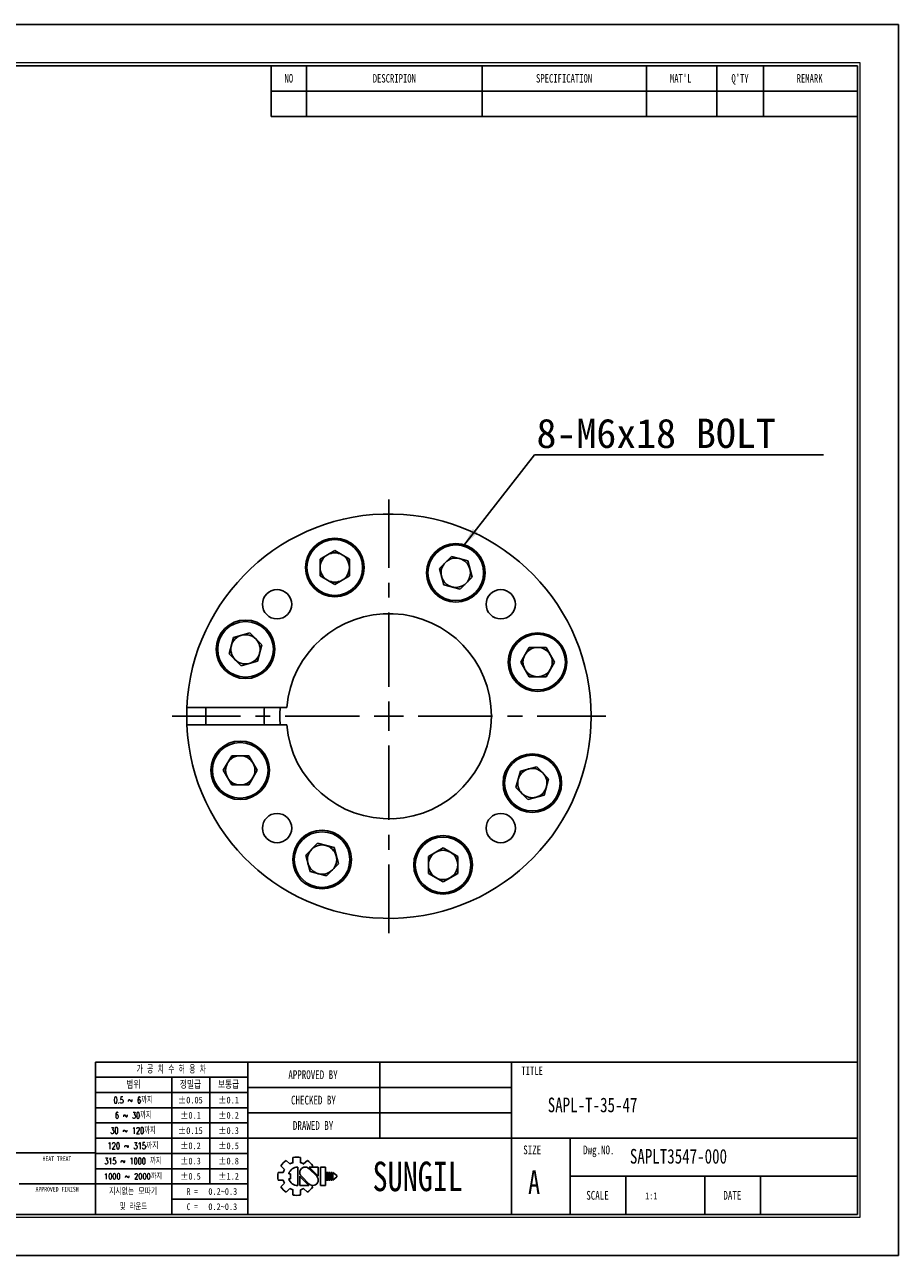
# Model space of a CAD drawing. Header units: millimetres. Extents: x 0 to 297, y 0 to 210.
# Tile 2 of 2: x 148 to 297, y 0 to 210. Entities that reach past the tile are written whole.
import ezdxf
from ezdxf.enums import TextEntityAlignment as Align

# ---------------------------------------------------------------- set-up
doc = ezdxf.new("R2010")
doc.units = ezdxf.units.MM
doc.header["$PDSIZE"] = -1
doc.linetypes.add('CENTERX2', pattern=[20.32, 12.7, -2.54, 2.54, -2.54])
doc.layers.add('문자', color=7, linetype='Continuous')
doc.layers.add('중심선', color=1, linetype='CENTERX2')
doc.layers.add('치수선', color=5, linetype='Continuous', lineweight=15)
doc.styles.add('SLDTEXTSTYLE0', font='TXT', dxfattribs={"width": 0.75})
doc.styles.add('SLDTEXTSTYLE1', font='TXT', dxfattribs={"width": 0.634615, "bigfont": 'bigfont'})
doc.styles.add('SLDTEXTSTYLE2', font='TXT', dxfattribs={"width": 0.75, "bigfont": 'bigfont'})
doc.styles.add('SLDTEXTSTYLE3', font='TXT', dxfattribs={"width": 0.694444, "bigfont": 'bigfont'})
doc.styles.add('SLDTEXTSTYLE4', font='TXT', dxfattribs={"width": 0.6875, "bigfont": 'bigfont'})
doc.styles.add('SLDTEXTSTYLE5', font='TXT', dxfattribs={"width": 0.7, "bigfont": 'bigfont'})
doc.styles.add('SLDTEXTSTYLE6', font='TXT', dxfattribs={"width": 0.692308, "bigfont": 'bigfont'})
doc.styles.add('SLDTEXTSTYLE7', font='TXT', dxfattribs={"width": 0.666667})
doc.dimstyles.new('SLDDIMSTYLE1', dxfattribs={"dimtxt": 0.18, "dimasz": 3.302, "dimexe": 0, "dimexo": 0.0625, "dimgap": 0, "dimtad": 0, "dimtih": 1, "dimtoh": 1, "dimdec": 0, "dimrnd": 1e-09, "dimzin": 0, "dimdsep": 46, "dimtxsty": 'Standard', "dimsah": 1, "dimcen": 0.09, "dimadec": 0, "dimazin": 0, "dimtfac": 3.302, "dimtdec": 0, "dimtofl": 0, "dimtmove": 0, "dimatfit": 3, "dimfxl": 1, "dimfrac": 2, "dimtolj": 1, "dimtzin": 0, "dimarcsym": 0})

# ---------------------------------------------------------------- blocks, each defined once
blk = doc.blocks.new('AAAA')
at = {"color": 250, "true_color": 0x191924}
for p, q in [((-298.87, 124.28), (-595.87, 124.28)), ((-298.87, -85.72), (-298.87, 124.28)), ((-595.87, -85.72), (-298.87, -85.72))]:
    blk.add_line(p, q, dxfattribs=at)
at = {"lineweight": 0}
for p, q in [((-305.37, 117.78), (-585.87, 117.78)), ((-305.37, -79.22), (-305.37, 117.78)), ((-585.87, -79.22), (-305.37, -79.22))]:
    blk.add_line(p, q, dxfattribs=at)
for p, q in [((-305.87, 117.28), (-585.37, 117.28)), ((-405.87, 117.28), (-405.87, 108.62)), ((-399.87, 117.28), (-399.87, 108.62)), ((-369.87, 117.28), (-369.87, 108.62)), ((-341.87, 117.28), (-341.87, 108.62)), ((-329.87, 117.28), (-329.87, 108.62)), ((-321.87, 117.28), (-321.87, 108.62)), ((-305.87, -78.72), (-305.87, 117.28)), ((-405.87, 112.95), (-305.87, 112.95)), ((-405.87, 108.62), (-305.87, 108.62)), ((-305.87, -52.72), (-435.87, -52.72)), ((-435.87, -52.72), (-435.87, -78.72)), ((-409.87, -52.72), (-409.87, -78.72)), ((-387.37, -52.72), (-387.37, -65.72)), ((-364.87, -52.72), (-364.87, -78.72)), ((-409.87, -55.32), (-435.87, -55.32)), ((-422.87, -55.32), (-422.87, -78.72)), ((-416.37, -55.32), (-416.37, -73.52)), ((-409.87, -57.92), (-435.87, -57.92)), ((-364.87, -57.05), (-409.87, -57.05)), ((-409.87, -60.52), (-435.87, -60.52)), ((-364.87, -61.38), (-409.87, -61.38)), ((-409.87, -63.12), (-435.87, -63.12)), ((-409.87, -65.72), (-435.87, -65.72)), ((-305.87, -65.72), (-409.87, -65.72)), ((-354.87, -65.72), (-354.87, -78.72)), ((-435.87, -68.22), (-533.87, -68.22)), ((-409.87, -68.32), (-435.87, -68.32)), ((-402.17, -69.02), (-402.17, -69.9)), ((-400.87, -69.02), (-400.87, -69.9)), ((-409.87, -70.92), (-435.87, -70.92)), ((-404.24, -70.42), (-403.62, -71.04)), ((-403.32, -69.5), (-402.7, -70.12)), ((-401.37, -70.64), (-401.37, -73.79)), ((-400.35, -70.12), (-399.72, -69.5)), ((-398.13, -72.22), (-399.46, -70.88)), ((-397.85, -72.19), (-399.4, -70.64)), ((-399.4, -70.64), (-397.85, -70.64)), ((-399.03, -70.64), (-398.81, -70.42)), ((-397.85, -70.64), (-397.85, -72.22)), ((-397.48, -70.64), (-397.48, -73.79)), ((-397.48, -70.64), (-396.61, -70.64)), ((-396.61, -70.64), (-396.61, -73.79)), ((-404.71, -71.57), (-403.84, -71.57)), ((-404.71, -71.57), (-403.84, -71.57)), ((-404.71, -72.86), (-403.84, -72.86)), ((-404.24, -74.01), (-403.62, -73.39)), ((-402.89, -71.78), (-402.59, -71.78)), ((-402.89, -72.65), (-402.59, -72.65)), ((-402.59, -71.78), (-402.59, -72.65)), ((-401.01, -72.22), (-401.01, -73.79)), ((-401.01, -72.24), (-399.45, -73.79)), ((-400.73, -72.22), (-399.39, -73.55)), ((-396.46, -71.57), (-396.46, -72.86)), ((-396.46, -71.57), (-396.24, -71.57)), ((-396.46, -72.86), (-396.24, -72.86)), ((-396.24, -71.57), (-396.24, -72.86)), ((-396.09, -71.57), (-396.09, -72.86)), ((-396.09, -71.57), (-395.88, -71.57)), ((-396.09, -72.86), (-395.88, -72.86)), ((-395.88, -71.57), (-395.88, -72.86)), ((-395.72, -71.57), (-395.72, -72.86)), ((-395.72, -71.57), (-395.51, -71.57)), ((-395.72, -72.86), (-395.51, -72.86)), ((-395.51, -71.57), (-395.51, -72.86)), ((-395.36, -71.57), (-395.36, -72.86)), ((-395.36, -71.57), (-394.71, -72.11)), ((-394.71, -72.32), (-395.36, -72.86)), ((-394.71, -72.11), (-394.71, -72.22)), ((-394.71, -72.11), (-394.71, -72.32)), ((-394.71, -72.22), (-394.71, -72.32)), ((-305.87, -72.22), (-354.87, -72.22)), ((-345.37, -72.22), (-345.37, -78.72)), ((-331.87, -72.22), (-331.87, -78.72)), ((-322.37, -72.22), (-322.37, -78.72)), ((-448.87, -73.52), (-435.87, -73.52)), ((-409.87, -73.52), (-435.87, -73.52)), ((-403.32, -74.93), (-402.7, -74.31)), ((-402.17, -74.53), (-402.17, -75.41)), ((-401.01, -73.79), (-399.45, -73.79)), ((-400.87, -74.53), (-400.87, -75.41)), ((-400.35, -74.31), (-399.72, -74.93)), ((-399.08, -73.74), (-398.81, -74.01)), ((-397.48, -73.79), (-396.61, -73.79)), ((-409.87, -76.12), (-422.87, -76.12)), ((-585.37, -78.72), (-305.87, -78.72))]:
    blk.add_line(p, q)
for centre, radius, start, end in [((-401.52, -72.22), 3.26, 78.4943, 101.5057), ((-401.52, -72.22), 3.26, 123.4943, 146.5057), ((-401.52, -72.22), 2.4, 150.6872, 164.3128), ((-401.37, -72.22), 1.58, 90, 164.0671), ((-401.52, -72.22), 2.4, 105.6872, 119.3128), ((-400.09, -71.56), 0.919, 43.2202, 225.8282), ((-401.52, -72.22), 2.4, 60.6872, 74.3128), ((-401.52, -72.22), 3.26, 33.4943, 56.5057), ((-401.52, -72.22), 3.26, 168.4943, 191.5057), ((-401.52, -72.22), 2.4, 195.6872, 209.3128), ((-401.37, -72.22), 1.58, 195.9329, 270), ((-398.77, -72.87), 0.919, 223.2202, 45.8282), ((-401.52, -72.22), 3.26, 213.4943, 236.5057), ((-401.52, -72.22), 2.4, 240.6872, 254.3128), ((-401.52, -72.22), 3.26, 258.4943, 281.5057), ((-401.52, -72.22), 2.4, 285.6872, 299.3128), ((-401.52, -72.22), 3.26, 303.4943, 326.5057)]:
    blk.add_arc(centre, radius, start, end)
for p in [(-387.37, -57.05), (-387.37, -61.38)]:
    blk.add_point(p)
at = {"color": 250, "true_color": 0x191924, "width": 0.75}
for tag, height, style, p in [('TITLE', 2.5, 'SLDTEXTSTYLE2', (-358.7, -62.04)), ('도번', 2.5, 'SLDTEXTSTYLE2', (-344.69, -70.81)), ('필렛', 1.15, 'SLDTEXTSTYLE0', (-416.62, -75.73)), ('SCALE', 1.2, 'SLDTEXTSTYLE0', (-342.09, -76.51)), ('DATE', 1.2, 'SLDTEXTSTYLE0', (-318.85, -76.56)), ('모따기', 1.15, 'SLDTEXTSTYLE0', (-416.62, -78.33))]:
    blk.add_attdef(tag, text='', height=height, dxfattribs=dict(at, style=style)).set_placement(p, align=Align.BOTTOM_LEFT)
at = {"layer": '문자', "attachment_point": 2}
for s, insert, char_height, style in [('NO', (-402.88, 115.84), 1.444, 'SLDTEXTSTYLE0'), ('DESCRIPION', (-384.88, 115.84), 1.444, 'SLDTEXTSTYLE0'), ('SPECIFICATION', (-355.91, 115.84), 1.444, 'SLDTEXTSTYLE0'), ("MAT'L", (-336.01, 115.84), 1.444, 'SLDTEXTSTYLE0'), ("Q'TY", (-325.89, 115.84), 1.444, 'SLDTEXTSTYLE0'), ('REMARK', (-314.02, 115.84), 1.444, 'SLDTEXTSTYLE0'), ('가 공 치 수 허 용 차', (-422.94, -53.37), 1.3, 'SLDTEXTSTYLE1'), ('APPROVED BY', (-398.76, -54.14), 1.5, 'SLDTEXTSTYLE0'), ('TITLE', (-361.36, -53.5), 1.444, 'SLDTEXTSTYLE0'), ('범위', (-429.4, -56), 1.25, 'SLDTEXTSTYLE2'), ('정밀급', (-419.66, -56), 1.25, 'SLDTEXTSTYLE2'), ('보통급', (-413.16, -56), 1.25, 'SLDTEXTSTYLE2'), ('0.5 ~ 6까지', (-429.45, -58.67), 1.1, 'SLDTEXTSTYLE3'), ('±0.05', (-419.68, -58.64), 1.15, 'SLDTEXTSTYLE0'), ('±0.1', (-413.16, -58.64), 1.15, 'SLDTEXTSTYLE0'), ('CHECKED BY', (-398.68, -58.47), 1.5, 'SLDTEXTSTYLE0'), ('6 ~ 30까지', (-429.43, -61.27), 1.1, 'SLDTEXTSTYLE4'), ('±0.1', (-419.66, -61.24), 1.15, 'SLDTEXTSTYLE0'), ('±0.2', (-413.16, -61.24), 1.15, 'SLDTEXTSTYLE0'), ('DRAWED BY', (-398.74, -62.8), 1.5, 'SLDTEXTSTYLE0'), ('30 ~ 120까지', (-429.46, -63.87), 1.1, 'SLDTEXTSTYLE5'), ('±0.15', (-419.68, -63.84), 1.15, 'SLDTEXTSTYLE0'), ('±0.3', (-413.16, -63.84), 1.15, 'SLDTEXTSTYLE0'), ('120 ~ 315까지', (-429.47, -66.47), 1.1, 'SLDTEXTSTYLE2'), ('±0.2', (-419.66, -66.44), 1.15, 'SLDTEXTSTYLE0'), ('±0.5', (-413.16, -66.44), 1.15, 'SLDTEXTSTYLE0'), ('SIZE', (-361.35, -66.97), 1.5, 'SLDTEXTSTYLE0'), ('Dwg.NO.', (-349.99, -66.97), 1.5, 'SLDTEXTSTYLE0'), ('HEAT TREAT', (-442.45, -68.82), 0.8, 'SLDTEXTSTYLE0'), ('315 ~ 1000 까지', (-429.48, -69.07), 1.1, 'SLDTEXTSTYLE6'), ('±0.3', (-419.66, -69.04), 1.15, 'SLDTEXTSTYLE0'), ('±0.8', (-413.16, -69.04), 1.15, 'SLDTEXTSTYLE0'), ('SUNGIL', (-380.89, -69.72), 5.032, 'SLDTEXTSTYLE0'), ('A', (-361.03, -71.23), 4, 'SLDTEXTSTYLE0'), ('1000 ~ 2000까지', (-429.47, -71.73), 0.99, 'SLDTEXTSTYLE2'), ('±0.5', (-419.66, -71.64), 1.15, 'SLDTEXTSTYLE0'), ('±1.2', (-413.16, -71.64), 1.15, 'SLDTEXTSTYLE0'), ('APPROVED FINISH', (-442.42, -74.02), 0.8, 'SLDTEXTSTYLE0'), ('지시없는 모따기', (-429.45, -74.27), 1.1, 'SLDTEXTSTYLE2'), ('R =', (-419.36, -74.24), 1.15, 'SLDTEXTSTYLE7'), ('SCALE', (-350.21, -74.72), 1.5, 'SLDTEXTSTYLE0'), ('DATE', (-327.2, -74.72), 1.5, 'SLDTEXTSTYLE0'), ('및 라운드', (-429.41, -76.87), 1.1, 'SLDTEXTSTYLE5'), ('C =', (-419.36, -76.84), 1.15, 'SLDTEXTSTYLE7')]:
    blk.add_mtext(s, dxfattribs=dict(at, insert=insert, char_height=char_height, style=style))
blk = doc.blocks.new('SW_NOTE_0')
at = {"layer": '문자', "color": 0}
blk.add_line((49.3, 0), (0, 0), dxfattribs=at)
at = {"layer": '문자', "color": 0, "insert": (0.35, 6.15), "char_height": 5, "attachment_point": 1}
blk.add_mtext('{\\C3;8-M6x18 BOLT}', dxfattribs=at)
blk = doc.blocks.new('SW_CENTERMARKSYMBOL_0')
at = {"layer": '중심선', "color": 0}
for p, q in [((0, 5), (0, 37)), ((0, 0), (0, 2.5)), ((-5, 0), (-37, 0)), ((0, 0), (-2.5, 0)), ((0, 0), (0, -2.5)), ((0, 0), (2.5, 0)), ((5, 0), (37, 0)), ((0, -5), (0, -37))]:
    blk.add_line(p, q, dxfattribs=at)

msp = doc.modelspace()

# ---------------------------------------------------------------- linework, layer by layer
for p, q in [((198.365, 118.874), (200.865, 120.317)), ((200.865, 120.317), (203.365, 118.874)), ((198.365, 115.987), (198.365, 118.874)), ((203.365, 118.874), (203.365, 115.987)), ((218.722, 117.276), (220.763, 119.318)), ((220.763, 119.318), (223.551, 118.57)), ((223.551, 118.57), (224.298, 115.782)), ((200.865, 114.544), (198.365, 115.987)), ((203.365, 115.987), (200.865, 114.544)), ((219.469, 114.488), (218.722, 117.276)), ((224.298, 115.782), (222.257, 113.741)), ((222.257, 113.741), (219.469, 114.488)), ((182.841, 102.722), (183.588, 105.511)), ((183.588, 105.511), (186.376, 106.258)), ((186.376, 106.258), (188.417, 104.217)), ((188.417, 104.217), (187.67, 101.428)), ((232.584, 101.293), (234.028, 103.793)), ((234.028, 103.793), (236.914, 103.793)), ((236.914, 103.793), (238.358, 101.293)), ((184.882, 100.681), (182.841, 102.722)), ((187.67, 101.428), (184.882, 100.681)), ((234.028, 98.793), (232.584, 101.293)), ((238.358, 101.293), (236.914, 98.793)), ((236.914, 98.793), (234.028, 98.793)), ((175.632, 93.559), (192.664, 93.559)), ((192.664, 90.559), (175.632, 90.559)), ((181.841, 82.824), (183.284, 85.324)), ((183.284, 85.324), (186.171, 85.324)), ((186.171, 85.324), (187.614, 82.824)), ((183.284, 80.324), (181.841, 82.824)), ((187.614, 82.824), (186.171, 80.324)), ((231.781, 79.901), (232.528, 82.689)), ((232.528, 82.689), (235.317, 83.437)), ((235.317, 83.437), (237.358, 81.395)), ((186.171, 80.324), (183.284, 80.324)), ((233.822, 77.86), (231.781, 79.901)), ((237.358, 81.395), (236.611, 78.607)), ((236.611, 78.607), (233.822, 77.86)), ((195.9, 68.336), (197.941, 70.377)), ((197.941, 70.377), (200.73, 69.63)), ((200.73, 69.63), (201.477, 66.841)), ((216.834, 68.131), (219.334, 69.574)), ((219.334, 69.574), (221.834, 68.131)), ((196.647, 65.547), (195.9, 68.336)), ((216.834, 65.244), (216.834, 68.131)), ((221.834, 68.131), (221.834, 65.244)), ((199.436, 64.8), (196.647, 65.547)), ((201.477, 66.841), (199.436, 64.8)), ((219.334, 63.8), (216.834, 65.244)), ((221.834, 65.244), (219.334, 63.8))]:
    msp.add_line(p, q)
at = {"flags": 128}
msp.add_lwpolyline([(178.885, 93.559), (178.849, 92.059), (178.885, 90.559)], dxfattribs=at)
for centre, radius in [((200.865, 117.431), 5), ((200.865, 117.431), 4.75), ((221.51, 116.529), 5), ((221.51, 116.529), 4.75), ((191.007, 111.151), 2.5), ((229.191, 111.151), 2.5), ((185.629, 103.47), 5), ((185.629, 103.47), 4.75), ((235.471, 101.293), 5), ((235.471, 101.293), 4.75), ((184.728, 82.824), 5), ((184.728, 82.824), 4.75), ((234.57, 80.648), 5), ((234.57, 80.648), 4.75), ((191.007, 72.967), 2.5), ((229.191, 72.967), 2.5), ((198.689, 67.589), 5), ((198.689, 67.589), 4.75), ((219.334, 66.687), 5), ((219.334, 66.687), 4.75)]:
    msp.add_circle(centre, radius)
for centre, radius, start, end in [((210.099, 92.059), 34.5, 182.49191, 177.50809), ((200.865, 117.431), 2.5, 60, 120), ((200.865, 117.431), 2.5, 120, 180), ((200.865, 117.431), 2.5, 0, 60), ((221.51, 116.529), 2.5, 135, 195), ((221.51, 116.529), 2.5, 75, 135), ((221.51, 116.529), 2.5, 15, 75), ((200.865, 117.431), 2.5, 180, 240), ((200.865, 117.431), 2.5, 300, 0), ((221.51, 116.529), 2.5, 195, 255), ((221.51, 116.529), 2.5, 315, 15), ((200.865, 117.431), 2.5, 240, 300), ((221.51, 116.529), 2.5, 255, 315), ((210.099, 92.059), 17.5, 184.9171, 175.0829), ((185.629, 103.47), 2.5, 105, 165), ((185.629, 103.47), 2.5, 45, 105), ((185.629, 103.47), 2.5, 345, 45), ((185.629, 103.47), 2.5, 165, 225), ((235.471, 101.293), 2.5, 90, 150), ((235.471, 101.293), 2.5, 30, 90), ((185.629, 103.47), 2.5, 225, 285), ((185.629, 103.47), 2.5, 285, 345), ((235.471, 101.293), 2.5, 150, 210), ((235.471, 101.293), 2.5, 330, 30), ((235.471, 101.293), 2.5, 210, 270), ((235.471, 101.293), 2.5, 270, 330), ((210.099, 92.059), 34.5, 177.50809, 182.49191), ((210.099, 92.059), 21.3, 175.96176, 184.03824), ((210.099, 92.059), 18.608, 175.37632, 184.62368), ((184.728, 82.824), 2.5, 150, 210), ((184.728, 82.824), 2.5, 90, 150), ((184.728, 82.824), 2.5, 30, 90), ((184.728, 82.824), 2.5, 330, 30), ((234.57, 80.648), 2.5, 105, 165), ((234.57, 80.648), 2.5, 45, 105), ((234.57, 80.648), 2.5, 345, 45), ((184.728, 82.824), 2.5, 210, 270), ((184.728, 82.824), 2.5, 270, 330), ((234.57, 80.648), 2.5, 165, 225), ((234.57, 80.648), 2.5, 285, 345), ((234.57, 80.648), 2.5, 225, 285), ((198.689, 67.589), 2.5, 135, 195), ((198.689, 67.589), 2.5, 75, 135), ((198.689, 67.589), 2.5, 15, 75), ((198.689, 67.589), 2.5, 315, 15), ((219.334, 66.687), 2.5, 120, 180), ((219.334, 66.687), 2.5, 60, 120), ((219.334, 66.687), 2.5, 0, 60), ((198.689, 67.589), 2.5, 195, 255), ((198.689, 67.589), 2.5, 255, 315), ((219.334, 66.687), 2.5, 180, 240), ((219.334, 66.687), 2.5, 300, 0), ((219.334, 66.687), 2.5, 240, 300)]:
    msp.add_arc(centre, radius, start, end)

# ---------------------------------------------------------------- block references
at = {"color": 7, "linetype": 'Continuous'}
ref = msp.add_blockref('AAAA', (595.902, 85.776), dxfattribs=at)
ref.add_attrib('모따기', '0.2~0.3', dxfattribs={"layer": '문자', "height": 1.15, "style": 'SLDTEXTSTYLE0', "width": 0.75}).set_placement((179.283, 7.449), align=Align.BOTTOM_LEFT)
ref.add_attrib('필렛', '0.2~0.3', dxfattribs={"layer": '문자', "height": 1.15, "style": 'SLDTEXTSTYLE0', "width": 0.75}).set_placement((179.283, 10.049), align=Align.BOTTOM_LEFT)
ref.add_attrib('TITLE', 'SAPL-T-35-47', dxfattribs={"layer": '문자', "height": 2.5, "style": 'SLDTEXTSTYLE0', "width": 0.75}).set_placement((237.199, 23.734), align=Align.BOTTOM_LEFT)
ref.add_attrib('도번', 'SAPLT3547-000', dxfattribs={"layer": '문자', "height": 2.5, "style": 'SLDTEXTSTYLE0', "width": 0.75}).set_placement((251.214, 14.971), align=Align.BOTTOM_LEFT)
ref.add_attrib('SCALE', '1:1', dxfattribs={"layer": '문자', "height": 1.2, "style": 'SLDTEXTSTYLE0', "width": 0.75}).set_placement((253.814, 9.262), align=Align.BOTTOM_LEFT)
at = {"layer": '중심선'}
msp.add_blockref('SW_CENTERMARKSYMBOL_0', (210.099, 92.059), dxfattribs=at)
at = {"layer": '치수선'}
msp.add_blockref('SW_NOTE_0', (234.936, 136.674), dxfattribs=at)

# ---------------------------------------------------------------- leaders
msp.add_leader([(222.798, 121.101), (234.936, 136.674)], dimstyle='SLDDIMSTYLE1', dxfattribs=at)

doc.saveas('drawing.dxf')
